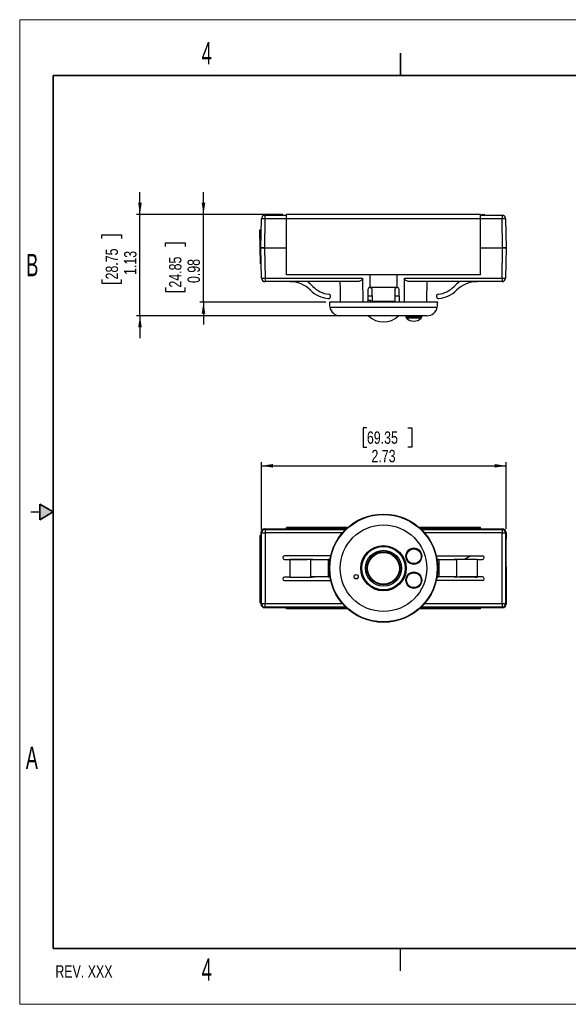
# Model space of a CAD drawing. Header units: inches. Extents: x 0 to 17, y 0 to 11.
# Tile 1 of 4: x 0 to 6.1, y 0 to 11. Entities that reach past the tile are written whole.
import ezdxf

# ---------------------------------------------------------------- set-up
doc = ezdxf.new("R2010")
doc.units = ezdxf.units.IN
doc.header["$MEASUREMENT"] = 0
doc.layers.add('FORMAT', color=7, linetype='Continuous')
doc.styles.add('SLDTEXTSTYLE0', font='TXT', dxfattribs={"width": 0.75})
doc.styles.add('SLDTEXTSTYLE1', font='TXT', dxfattribs={"width": 0.605})
doc.dimstyles.new('SLDDIMSTYLE0', dxfattribs={"dimtxt": 0.137795, "dimasz": 0.13, "dimexe": 0, "dimexo": 0.0625, "dimgap": 0.034449, "dimtad": 1, "dimrnd": 1e-09, "dimdsep": 46, "dimtxsty": 'SLDTEXTSTYLE0', "dimsah": 1, "dimcen": 0.09, "dimadec": 0, "dimazin": 2, "dimtfac": 1, "dimtmove": 0, "dimatfit": 0, "dimfxl": 0, "dimfrac": 2, "dimtolj": 1, "dimtzin": 12, "dimarcsym": 0})
doc.dimstyles.new('SLDDIMSTYLE2', dxfattribs={"dimtxt": 0.137795, "dimasz": 0.13, "dimexe": 0, "dimexo": 0.0625, "dimgap": 0.034449, "dimtad": 1, "dimrnd": 1e-09, "dimzin": 12, "dimdsep": 46, "dimtxsty": 'SLDTEXTSTYLE0', "dimsah": 1, "dimcen": 0.09, "dimadec": 0, "dimazin": 3, "dimtfac": 1, "dimtofl": 0, "dimtmove": 0, "dimatfit": 3, "dimfxl": 0, "dimfrac": 2, "dimtolj": 1, "dimtzin": 12, "dimarcsym": 0})
doc.dimstyles.new('SLDDIMSTYLE3', dxfattribs={"dimtxt": 0.137795, "dimasz": 0.13, "dimexe": 0, "dimexo": 0.0625, "dimgap": 0.034449, "dimtad": 1, "dimrnd": 1e-09, "dimzin": 12, "dimdsep": 46, "dimtxsty": 'SLDTEXTSTYLE0', "dimsah": 1, "dimcen": 0.09, "dimadec": 0, "dimazin": 3, "dimtfac": 1, "dimtmove": 0, "dimatfit": 0, "dimfxl": 0, "dimfrac": 2, "dimtolj": 1, "dimtzin": 12, "dimarcsym": 0})

# ---------------------------------------------------------------- blocks, each defined once
blk = doc.blocks.new('_D_2')
at = {"layer": 'FORMAT'}
for p, q in [((3.875, 6.441), (3.833, 6.441)), ((3.833, 6.441), (3.833, 6.223)), ((4.333, 6.441), (4.375, 6.441)), ((4.375, 6.441), (4.375, 6.223)), ((3.833, 6.223), (3.875, 6.223)), ((4.375, 6.223), (4.333, 6.223)), ((2.698, 5.306), (2.698, 6.056)), ((5.429, 5.312), (5.429, 6.056)), ((2.698, 6.016), (5.429, 6.016))]:
    blk.add_line(p, q, dxfattribs=at)
for points in [[(2.698, 6.016), (2.828, 5.996), (2.828, 6.036)], [(5.429, 6.016), (5.299, 6.036), (5.299, 5.996)]]:
    blk.add_solid(points, dxfattribs=at)
at = {"layer": 'FORMAT', "char_height": 0.1378, "attachment_point": 1, "style": 'SLDTEXTSTYLE0'}
for s, insert in [('69.35', (3.875, 6.4)), ('2.73', (3.926, 6.194))]:
    blk.add_mtext(s, dxfattribs=dict(at, insert=insert))
blk = doc.blocks.new('_D_3')
at = {"layer": 'FORMAT'}
for p, q in [((2.051, 8.824), (2.051, 9.074)), ((2.938, 8.824), (2.012, 8.824)), ((2.051, 7.845), (2.051, 8.824)), ((1.626, 8.465), (1.626, 8.507)), ((1.626, 8.507), (1.845, 8.507)), ((1.845, 8.507), (1.845, 8.465)), ((1.626, 8.007), (1.626, 7.965)), ((1.626, 7.965), (1.845, 7.965)), ((1.845, 7.965), (1.845, 8.007)), ((3.416, 7.845), (2.012, 7.845)), ((2.051, 7.845), (2.051, 7.595))]:
    blk.add_line(p, q, dxfattribs=at)
for points in [[(2.051, 8.824), (2.071, 8.954), (2.031, 8.954)], [(2.051, 7.845), (2.031, 7.715), (2.071, 7.715)]]:
    blk.add_solid(points, dxfattribs=at)
at = {"layer": 'FORMAT', "char_height": 0.1378, "attachment_point": 1, "rotation": 90, "style": 'SLDTEXTSTYLE0'}
for s, insert in [('24.85', (1.667, 8.007)), ('0.98', (1.873, 8.058))]:
    blk.add_mtext(s, dxfattribs=dict(at, insert=insert))
blk = doc.blocks.new('_D_4')
at = {"layer": 'FORMAT'}
for p, q in [((1.342, 8.824), (1.342, 9.074)), ((2.938, 8.824), (1.303, 8.824)), ((1.342, 7.692), (1.342, 8.824)), ((0.918, 8.556), (0.918, 8.598)), ((0.918, 8.598), (1.136, 8.598)), ((1.136, 8.598), (1.136, 8.556)), ((0.918, 8.098), (0.918, 8.056)), ((0.918, 8.056), (1.136, 8.056)), ((1.136, 8.056), (1.136, 8.098)), ((3.692, 7.692), (1.303, 7.692)), ((1.342, 7.692), (1.342, 7.442))]:
    blk.add_line(p, q, dxfattribs=at)
for points in [[(1.342, 8.824), (1.362, 8.954), (1.322, 8.954)], [(1.342, 7.692), (1.322, 7.562), (1.362, 7.562)]]:
    blk.add_solid(points, dxfattribs=at)
at = {"layer": 'FORMAT', "char_height": 0.1378, "attachment_point": 1, "rotation": 90, "style": 'SLDTEXTSTYLE0'}
for s, insert in [('28.75', (0.959, 8.098)), ('1.13', (1.165, 8.148))]:
    blk.add_mtext(s, dxfattribs=dict(at, insert=insert))

msp = doc.modelspace()

# ---------------------------------------------------------------- hatches: boundary and pattern name
at = {"linetype": 'Continuous'}
msp.add_hatch(color=7, dxfattribs=at).paths.add_polyline_path([(0.225, 5.413), (0.375, 5.5), (0.225, 5.587)], flags=0)

# ---------------------------------------------------------------- linework, layer by layer
at = {"color": 7, "linetype": 'Continuous', "lineweight": 18}
for p, q in [((0, 0), (0, 11)), ((17, 11), (0, 11)), ((17, 0), (0, 0))]:
    msp.add_line(p, q, dxfattribs=at)
at = {"color": 7, "linetype": 'Continuous', "lineweight": 35}
for p, q in [((4.25, 10.375), (4.25, 10.625)), ((0.375, 0.625), (0.375, 10.375)), ((16.625, 10.375), (0.375, 10.375)), ((0.225, 5.413), (0.225, 5.587)), ((0.375, 5.5), (0.225, 5.587)), ((0.375, 5.5), (0.225, 5.413)), ((16.625, 0.625), (0.375, 0.625))]:
    msp.add_line(p, q, dxfattribs=at)
at = {"color": 7, "linetype": 'Continuous', "lineweight": 25}
for p, q in [((2.737, 8.816), (2.978, 8.816)), ((2.737, 8.816), (2.737, 8.777)), ((5.143, 8.824), (2.978, 8.824)), ((2.978, 8.777), (2.978, 8.824)), ((5.143, 8.777), (5.143, 8.824)), ((5.143, 8.816), (5.151, 8.816)), ((5.151, 8.816), (5.193, 8.816)), ((5.165, 8.825), (5.179, 8.825)), ((5.193, 8.816), (5.384, 8.816)), ((5.384, 8.816), (5.384, 8.777)), ((2.692, 8.453), (2.698, 8.777)), ((2.737, 8.777), (2.732, 8.453)), ((5.143, 8.777), (2.978, 8.777)), ((2.978, 8.151), (2.978, 8.777)), ((5.143, 8.151), (5.143, 8.777)), ((5.389, 8.453), (5.384, 8.777)), ((5.423, 8.777), (5.429, 8.453)), ((2.681, 8.645), (2.681, 8.653)), ((2.681, 8.653), (2.689, 8.653)), ((2.681, 8.645), (2.689, 8.646)), ((2.688, 8.272), (2.681, 8.645)), ((2.689, 8.646), (2.689, 8.653)), ((2.692, 8.453), (2.689, 8.646)), ((2.684, 8.442), (2.685, 8.442)), ((2.684, 8.437), (2.685, 8.437)), ((2.732, 8.453), (2.692, 8.453)), ((2.698, 8.112), (2.692, 8.453)), ((2.692, 8.453), (2.732, 8.453)), ((2.732, 8.453), (2.978, 8.453)), ((2.732, 8.453), (2.738, 8.112)), ((5.143, 8.453), (5.389, 8.453)), ((5.383, 8.112), (5.389, 8.453)), ((5.429, 8.453), (5.389, 8.453)), ((5.389, 8.453), (5.429, 8.453)), ((5.429, 8.453), (5.423, 8.112)), ((2.688, 8.272), (2.696, 8.272)), ((5.143, 8.151), (2.978, 8.151)), ((2.978, 8.15), (2.978, 8.151)), ((5.143, 8.15), (2.978, 8.15)), ((5.143, 8.15), (5.143, 8.151)), ((2.738, 8.112), (3.827, 8.112)), ((2.738, 8.112), (2.738, 8.074)), ((3.766, 8.074), (2.738, 8.074)), ((3.827, 8.112), (3.828, 7.845)), ((4.293, 7.845), (4.294, 8.112)), ((4.294, 8.112), (5.383, 8.112)), ((5.383, 8.074), (4.354, 8.074)), ((5.383, 8.112), (5.383, 8.074)), ((3.885, 7.987), (3.884, 7.845)), ((3.911, 8.007), (3.905, 8.007)), ((4.207, 8.007), (3.911, 8.007)), ((3.911, 8.007), (3.911, 8.007)), ((3.93, 7.987), (3.932, 7.853)), ((4.188, 7.987), (4.186, 7.853)), ((4.21, 8.007), (4.207, 8.007)), ((4.216, 8.007), (4.21, 8.007)), ((4.237, 7.845), (4.236, 7.987)), ((4.665, 7.845), (3.456, 7.845)), ((3.891, 7.865), (3.884, 7.865)), ((3.884, 7.854), (3.891, 7.865)), ((3.885, 7.915), (3.931, 7.915)), ((3.891, 7.865), (3.916, 7.865)), ((3.916, 7.865), (3.916, 7.845)), ((4.186, 7.853), (3.932, 7.853)), ((3.932, 7.853), (3.932, 7.845)), ((4.186, 7.853), (4.186, 7.845)), ((4.187, 7.915), (4.236, 7.915)), ((4.544, 7.692), (3.577, 7.692)), ((4.31, 7.692), (4.311, 7.68)), ((4.36, 7.691), (4.36, 7.691)), ((4.38, 7.691), (4.389, 7.691)), ((4.389, 7.691), (4.389, 7.692)), ((4.396, 7.691), (4.402, 7.691)), ((4.409, 7.692), (4.409, 7.691)), ((4.409, 7.691), (4.418, 7.691)), ((4.438, 7.691), (4.438, 7.691)), ((4.488, 7.68), (4.488, 7.692)), ((0.125, 5.5), (0.225, 5.5)), ((2.732, 5.312), (3.646, 5.312)), ((2.732, 5.312), (2.738, 5.306)), ((2.738, 5.306), (2.738, 5.266)), ((3.66, 5.325), (2.978, 5.325)), ((2.978, 5.317), (2.978, 5.325)), ((3.651, 5.317), (2.978, 5.317)), ((2.978, 5.317), (2.978, 5.312)), ((5.143, 5.325), (4.461, 5.325)), ((5.143, 5.317), (4.47, 5.317)), ((4.475, 5.312), (5.389, 5.312)), ((5.143, 5.317), (5.143, 5.325)), ((5.143, 5.317), (5.143, 5.312)), ((5.383, 5.306), (5.389, 5.312)), ((5.383, 5.306), (5.383, 5.266)), ((2.688, 5.233), (2.681, 5.237)), ((2.681, 5.237), (2.689, 5.237)), ((2.681, 5.237), (2.681, 4.489)), ((2.683, 5.206), (2.684, 5.206)), ((2.683, 5.159), (2.683, 5.206)), ((2.684, 5.206), (2.684, 5.166)), ((2.684, 5.206), (2.684, 5.206)), ((2.684, 5.166), (2.684, 5.206)), ((2.684, 5.206), (2.684, 5.167)), ((2.685, 5.206), (2.685, 5.205)), ((2.685, 5.166), (2.685, 5.206)), ((2.685, 5.205), (2.685, 5.158)), ((2.688, 5.233), (2.696, 5.233)), ((2.688, 4.485), (2.688, 5.233)), ((2.696, 5.233), (2.689, 5.237)), ((2.692, 5.272), (2.692, 5.235)), ((2.698, 5.266), (2.692, 5.272)), ((2.695, 4.485), (2.696, 5.233)), ((2.698, 5.266), (2.738, 5.266)), ((2.698, 4.477), (2.698, 5.266)), ((2.738, 5.266), (2.738, 4.477)), ((5.383, 4.477), (5.383, 5.266)), ((5.383, 5.266), (5.423, 5.266)), ((5.429, 5.272), (5.423, 5.266)), ((5.423, 5.266), (5.423, 4.477)), ((5.425, 5.189), (5.429, 5.196)), ((5.429, 5.197), (5.429, 5.272)), ((5.429, 5.272), (5.429, 5.196)), ((2.685, 5.158), (2.683, 5.159)), ((2.685, 5.159), (2.683, 5.159)), ((2.683, 5.074), (2.683, 5.091)), ((2.685, 5.073), (2.683, 5.074)), ((2.685, 5.074), (2.683, 5.074)), ((2.684, 5.167), (2.684, 5.166)), ((2.684, 5.166), (2.685, 5.166)), ((2.684, 5.166), (2.684, 5.166)), ((2.684, 5.087), (2.684, 5.081)), ((2.684, 5.081), (2.685, 5.081)), ((2.685, 5.166), (2.685, 5.166)), ((2.685, 5.099), (2.685, 5.073)), ((2.685, 5.081), (2.685, 5.09)), ((2.685, 5.081), (2.685, 5.081)), ((5.425, 5.17), (5.425, 4.914)), ((5.425, 4.915), (5.425, 5.169)), ((2.684, 4.956), (2.684, 4.95)), ((2.685, 4.949), (2.685, 4.956)), ((2.936, 4.99), (2.936, 4.99)), ((3.472, 5.01), (2.956, 5.01)), ((2.956, 4.97), (3.015, 4.97)), ((3.015, 4.97), (3.21, 4.97)), ((3.015, 4.97), (3.015, 4.773)), ((3.245, 4.969), (3.245, 4.774)), ((3.443, 4.969), (3.443, 4.775)), ((4.649, 5.01), (5.165, 5.01)), ((4.678, 4.969), (4.678, 4.776)), ((4.876, 4.969), (4.876, 4.775)), ((5.106, 4.97), (4.911, 4.97)), ((5.033, 5.01), (4.964, 4.97)), ((5.106, 4.97), (5.106, 4.775)), ((5.106, 4.97), (5.165, 4.97)), ((5.184, 4.99), (5.184, 4.99)), ((5.429, 4.888), (5.425, 4.895)), ((5.429, 4.471), (5.429, 4.888)), ((5.429, 4.888), (5.429, 4.471)), ((2.683, 4.832), (2.684, 4.832)), ((2.683, 4.785), (2.683, 4.832)), ((2.685, 4.785), (2.683, 4.785)), ((2.685, 4.785), (2.683, 4.785)), ((2.683, 4.773), (2.684, 4.772)), ((2.683, 4.729), (2.683, 4.773)), ((2.684, 4.832), (2.684, 4.792)), ((2.684, 4.832), (2.684, 4.832)), ((2.684, 4.793), (2.684, 4.832)), ((2.684, 4.832), (2.684, 4.793)), ((2.684, 4.793), (2.684, 4.793)), ((2.684, 4.793), (2.684, 4.793)), ((2.684, 4.792), (2.685, 4.792)), ((2.684, 4.772), (2.684, 4.754)), ((2.684, 4.754), (2.685, 4.754)), ((2.684, 4.747), (2.684, 4.729)), ((2.685, 4.746), (2.684, 4.747)), ((2.685, 4.747), (2.684, 4.747)), ((2.685, 4.832), (2.685, 4.832)), ((2.685, 4.792), (2.685, 4.832)), ((2.685, 4.832), (2.685, 4.785)), ((2.685, 4.792), (2.685, 4.792)), ((2.685, 4.754), (2.685, 4.746)), ((2.936, 4.754), (2.936, 4.754)), ((3.015, 4.773), (2.956, 4.773)), ((2.956, 4.734), (3.472, 4.734)), ((3.015, 4.773), (3.21, 4.773)), ((5.165, 4.734), (4.649, 4.734)), ((5.106, 4.775), (4.911, 4.775)), ((5.087, 4.77), (5.087, 4.775)), ((5.106, 4.77), (5.087, 4.77)), ((5.106, 4.775), (5.106, 4.77)), ((5.165, 4.775), (5.106, 4.775)), ((5.184, 4.754), (5.184, 4.755)), ((2.684, 4.729), (2.683, 4.729)), ((2.684, 4.729), (2.683, 4.729)), ((2.683, 4.685), (2.685, 4.723)), ((2.683, 4.684), (2.683, 4.685)), ((2.684, 4.685), (2.683, 4.685)), ((2.685, 4.644), (2.683, 4.684)), ((2.684, 4.684), (2.683, 4.684)), ((2.685, 4.714), (2.684, 4.702)), ((2.684, 4.702), (2.684, 4.665)), ((2.684, 4.699), (2.684, 4.684)), ((2.684, 4.669), (2.684, 4.699)), ((2.684, 4.699), (2.684, 4.699)), ((2.684, 4.684), (2.684, 4.669)), ((2.684, 4.669), (2.684, 4.669)), ((2.684, 4.665), (2.685, 4.652)), ((2.685, 4.723), (2.685, 4.714)), ((2.685, 4.652), (2.685, 4.644)), ((2.683, 4.565), (2.683, 4.582)), ((2.685, 4.564), (2.683, 4.565)), ((2.685, 4.565), (2.683, 4.565)), ((2.684, 4.579), (2.684, 4.573)), ((2.684, 4.573), (2.685, 4.572)), ((2.685, 4.59), (2.685, 4.564)), ((2.685, 4.572), (2.685, 4.582)), ((2.685, 4.572), (2.685, 4.572)), ((2.681, 4.489), (2.688, 4.485)), ((2.688, 4.485), (2.695, 4.485)), ((2.692, 4.485), (2.692, 4.471)), ((2.692, 4.471), (2.698, 4.477)), ((2.698, 4.477), (2.738, 4.477)), ((2.738, 4.438), (2.732, 4.432)), ((2.732, 4.432), (3.646, 4.432)), ((2.738, 4.438), (2.738, 4.477)), ((2.978, 4.432), (2.978, 4.427)), ((3.651, 4.427), (2.978, 4.427)), ((2.978, 4.419), (2.978, 4.427)), ((3.66, 4.419), (2.978, 4.419)), ((5.143, 4.419), (4.461, 4.419)), ((5.143, 4.427), (4.47, 4.427)), ((4.475, 4.432), (5.389, 4.432)), ((5.143, 4.432), (5.143, 4.427)), ((5.143, 4.419), (5.143, 4.427)), ((5.383, 4.477), (5.383, 4.438)), ((5.383, 4.477), (5.423, 4.477)), ((5.389, 4.432), (5.383, 4.438)), ((5.423, 4.477), (5.429, 4.471)), ((4.25, 0.375), (4.25, 0.625))]:
    msp.add_line(p, q, dxfattribs=at)
at = {"color": 8, "linetype": 'Continuous', "lineweight": 25}
for p, q in [((2.978, 8.777), (2.737, 8.777)), ((5.384, 8.777), (5.143, 8.777)), ((3.911, 8.007), (3.911, 8.15)), ((4.21, 8.15), (4.21, 8.007)), ((3.461, 7.79), (4.66, 7.79)), ((4.311, 7.68), (4.399, 7.68)), ((4.481, 7.666), (4.317, 7.666)), ((4.36, 7.691), (4.36, 7.692)), ((4.38, 7.692), (4.38, 7.691)), ((4.396, 7.692), (4.396, 7.691)), ((4.399, 7.68), (4.488, 7.68)), ((4.402, 7.691), (4.402, 7.692)), ((4.418, 7.691), (4.418, 7.692)), ((4.438, 7.692), (4.438, 7.691)), ((2.738, 5.306), (3.639, 5.306)), ((4.482, 5.306), (5.383, 5.306)), ((3.602, 5.266), (2.738, 5.266)), ((5.383, 5.266), (4.519, 5.266)), ((2.685, 5.09), (2.685, 5.09)), ((5.425, 5.17), (5.425, 5.17)), ((5.425, 4.914), (5.425, 4.914)), ((2.685, 4.582), (2.685, 4.582)), ((2.738, 4.477), (3.602, 4.477)), ((3.639, 4.438), (2.738, 4.438)), ((5.383, 4.438), (4.482, 4.438)), ((4.519, 4.477), (5.383, 4.477))]:
    msp.add_line(p, q, dxfattribs=at)
at = {"color": 7, "linetype": 'Continuous', "lineweight": 25}
for centre, radius in [((4.06, 4.872), 0.605), ((4.06, 4.872), 0.6), ((4.06, 4.872), 0.483), ((4.06, 4.872), 0.253), ((4.06, 4.872), 0.253), ((4.06, 4.872), 0.243), ((4.06, 4.872), 0.243), ((4.06, 4.872), 0.2), ((4.399, 5.006), 0.0885), ((4.399, 5.006), 0.0824), ((4.06, 4.872), 0.185), ((4.06, 4.872), 0.185), ((4.06, 4.872), 0.177), ((3.755, 4.777), 0.0241), ((3.755, 4.777), 0.0236), ((4.399, 4.738), 0.0885), ((4.399, 4.738), 0.0824)]:
    msp.add_circle(centre, radius, dxfattribs=at)
for centre, radius, start, end in [((2.737, 8.776), 0.0394, 90, 179), ((5.151, 8.824), 0.00787, 270, 337.9757), ((5.165, 8.818), 0.00787, 90, 157.9757), ((5.179, 8.818), 0.00787, 22.0243, 90), ((5.193, 8.824), 0.00787, 202.0243, 270), ((5.384, 8.776), 0.0394, 1, 90), ((2.718, 8.213), 0.564, 88.0016, 91.9984), ((5.403, 8.213), 0.564, 88.0016, 91.9984), ((2.718, 8.676), 0.564, 268.0016, 271.9984), ((2.738, 8.113), 0.0394, 181, 270), ((3.015, 7.748), 0.325, 44.9739, 90), ((3.015, 7.781), 0.352, 42.8964, 56.3287), ((5.106, 7.781), 0.352, 123.6713, 137.1036), ((5.106, 7.748), 0.325, 90, 135.0261), ((5.403, 8.676), 0.564, 268.0016, 271.9984), ((5.383, 8.113), 0.0394, 270, 359), ((3.475, 8.208), 0.325, 224.9739, 264.3318), ((3.475, 8.208), 0.276, 222.8964, 264.3318), ((3.445, 7.909), 0.0246, 264.3318, 84.3318), ((3.905, 7.987), 0.0197, 90, 179.5), ((4.216, 7.987), 0.0197, 0.5, 90), ((4.676, 7.909), 0.0246, 95.6682, 275.6682), ((4.646, 8.208), 0.276, 275.6682, 317.1036), ((4.646, 8.208), 0.325, 275.6682, 315.0261), ((3.813, 7.849), 0.357, 180.632, 189.4896), ((4.308, 7.849), 0.357, 350.5104, 359.368), ((3.577, 7.81), 0.118, 189.4896, 270), ((4.544, 7.81), 0.118, 270, 350.5104), ((4.06, 7.859), 0.236, 225.0836, 314.9164), ((4.33, 7.68), 0.0197, 180.5, 226.3449), ((4.399, 7.752), 0.119, 226.3449, 313.6551), ((4.468, 7.68), 0.0197, 313.6551, 359.5), ((2.738, 5.266), 0.0394, 90.0204, 179.9796), ((5.383, 5.266), 0.0394, 0.0204, 89.9796), ((4.399, 5.006), 0.0886, 0.0044, 179.9956), ((4.399, 5.006), 0.0886, 180.0044, 359.9956), ((4.399, 4.738), 0.0886, 0.0044, 179.9956), ((4.399, 4.738), 0.0886, 180.0044, 359.9956), ((2.738, 4.477), 0.0394, 180.0204, 269.9796), ((5.383, 4.477), 0.0394, 270.0204, 359.9796)]:
    msp.add_arc(centre, radius, start, end, dxfattribs=at)
for centre, major_axis, ratio, start_param, end_param in [((4.103, 17.033), (0.085, 18.571), 0.029986, 2.074399, 2.088492), ((4.018, 17.033), (-0.085, 18.571), 0.029986, 4.194694, 4.208786), ((4.399, 7.692), (0.0886, 0), 0.008727, 3.141669, 6.283109), ((4.399, 7.692), (0.0591, 0), 0.008727, 3.141516, 3.937408), ((4.38, 7.691), (0.0197, 0), 0.008728, 3.150244, 4.712238), ((4.396, 7.691), (0.00787, 0), 0.008728, 3.665191, 4.712389), ((4.402, 7.691), (0.00787, 0), 0.008728, 4.712389, 5.759587), ((4.418, 7.691), (0.0197, 0), 0.008728, 4.71254, 6.274534), ((4.399, 7.692), (0.0591, 0), 0.008727, 5.48737, 6.283261), ((2.732, 5.272), (-0.0278, 0.0278), 0.999695, 5.497939, 7.068431), ((2.732, 5.272), (-0.0278, 0.0278), 0.999695, 5.497939, 7.068431), ((5.389, 5.272), (0.0278, 0.0278), 0.999695, 5.497939, 7.068431), ((5.389, 5.272), (0.0278, 0.0278), 0.999695, 5.497939, 7.068431), ((5.425, 5.17), (0, 0.0197), 0.017455, 0.150199, 1.570796), ((5.425, 5.169), (0, 0.0197), 0.017455, 0.034907, 1.570796), ((2.956, 4.99), (-0.0139, 0.0139), 0.999695, 5.497939, 7.068431), ((2.956, 4.99), (-0.0139, -0.0139), 0.999695, 5.497939, 7.068431), ((3.015, 4.967), (0.325, 0), 0.008727, 0.784943, 1.570796), ((3.015, 4.968), (0.352, 0), 0.008727, 0.748684, 0.983122), ((3.475, 4.971), (0.325, 0), 0.008727, 3.926536, 4.613461), ((3.475, 4.971), (0.276, 0), 0.008727, 3.890276, 4.613461), ((3.445, 4.969), (0.0246, 0), 0.008727, 4.613461, 5.545789), ((3.445, 4.969), (0.0246, 0), 0.008727, 0.73456, 1.471868), ((4.676, 4.969), (0.0246, 0), 0.008727, 3.878989, 4.811317), ((4.676, 4.969), (0.0246, 0), 0.008727, 1.669725, 2.407032), ((4.646, 4.971), (0.276, 0), 0.008727, 4.811317, 5.534501), ((4.646, 4.971), (0.325, 0), 0.008727, 4.811317, 5.498242), ((5.106, 4.968), (0.352, 0), 0.008727, 2.158471, 2.392909), ((5.106, 4.967), (0.325, 0), 0.008727, 1.570796, 2.356649), ((5.165, 4.99), (0.0139, 0.0139), 0.999695, 5.497939, 7.068431), ((5.165, 4.99), (0.0139, -0.0139), 0.999695, 5.497939, 7.068431), ((5.425, 4.915), (0, 0.0197), 0.017455, 1.570796, 3.106686), ((5.425, 4.914), (0, 0.0197), 0.017455, 1.570796, 2.991393), ((2.956, 4.754), (-0.0139, 0.0139), 0.999695, 5.497939, 7.068431), ((2.956, 4.754), (-0.0139, -0.0139), 0.999695, 5.497939, 7.068431), ((3.015, 4.776), (0.325, 0), 0.008727, 4.712389, 5.498242), ((3.015, 4.776), (0.352, 0), 0.008727, 5.300063, 5.534501), ((3.475, 4.772), (0.325, 0), 0.008727, 1.669725, 2.356649), ((3.475, 4.772), (0.276, 0), 0.008727, 1.669725, 2.392909), ((3.445, 4.775), (0.0246, 0), 0.008727, 0.737396, 1.669725), ((3.445, 4.775), (0.0246, 0), 0.008727, 4.811317, 5.548625), ((4.676, 4.776), (0.0246, 0), 0.008727, 1.471868, 2.392535), ((4.676, 4.776), (0.0246, 0), 0.008727, 3.88785, 4.613461), ((4.646, 4.773), (0.276, 0), 0.008727, 0.748684, 1.471868), ((4.646, 4.773), (0.325, 0), 0.008727, 0.784943, 1.471868), ((5.106, 4.777), (0.352, 0), 0.008727, 3.890276, 4.124715), ((5.106, 4.777), (0.325, 0), 0.008727, 3.926536, 4.712389), ((5.165, 4.755), (0.0139, 0.0139), 0.999695, 5.497939, 7.068431), ((5.165, 4.754), (0.0139, -0.0139), 0.999695, 5.497939, 7.068431), ((2.732, 4.471), (-0.0278, -0.0278), 0.999695, 5.497939, 7.068431), ((2.732, 4.471), (-0.0278, -0.0278), 0.999695, 5.497939, 7.068431), ((5.389, 4.471), (0.0278, -0.0278), 0.999695, 5.497939, 7.068431), ((5.389, 4.471), (0.0278, -0.0278), 0.999695, 5.497939, 7.068431)]:
    msp.add_ellipse(centre, major_axis=major_axis, ratio=ratio, start_param=start_param, end_param=end_param, dxfattribs=at)
for points, knots in [([(3.827, 8.112), (3.827, 8.108), (3.826, 8.105), (3.823, 8.098), (3.821, 8.096), (3.813, 8.088), (3.808, 8.085), (3.796, 8.079), (3.79, 8.077), (3.778, 8.074), (3.772, 8.074), (3.766, 8.074)], [0, 0, 0, 0, 0.125, 0.125, 0.25, 0.25, 0.5, 0.5, 0.75, 0.75, 1, 1, 1, 1]), ([(4.354, 8.074), (4.349, 8.074), (4.343, 8.074), (4.331, 8.077), (4.325, 8.079), (4.313, 8.085), (4.308, 8.088), (4.3, 8.096), (4.298, 8.098), (4.295, 8.105), (4.294, 8.108), (4.294, 8.112)], [0, 0, 0, 0, 0.25, 0.25, 0.5, 0.5, 0.75, 0.75, 0.875, 0.875, 1, 1, 1, 1]), ([(3.911, 8.007), (3.916, 8.007), (3.921, 8.004), (3.928, 7.997), (3.93, 7.992), (3.93, 7.987)], [0, 0, 0, 0, 0.5, 0.5, 1, 1, 1, 1]), ([(4.188, 7.987), (4.188, 7.992), (4.19, 7.997), (4.197, 8.004), (4.202, 8.007), (4.207, 8.007)], [0, 0, 0, 0, 0.5, 0.5, 1, 1, 1, 1]), ([(4.36, 7.691), (4.36, 7.691), (4.36, 7.691), (4.359, 7.691), (4.358, 7.691), (4.358, 7.691)], [0, 0, 0, 0, 0.428355, 0.85671, 1, 1, 1, 1]), ([(4.44, 7.691), (4.44, 7.691), (4.439, 7.691), (4.438, 7.691), (4.438, 7.691), (4.438, 7.691)], [0, 0, 0, 0, 0.428321, 0.856642, 1, 1, 1, 1]), ([(2.683, 5.091), (2.683, 5.096), (2.683, 5.105), (2.684, 5.113), (2.684, 5.117)], [0, 0, 0, 0, 0.560445, 1, 1, 1, 1]), ([(2.684, 5.135), (2.684, 5.136), (2.684, 5.139), (2.684, 5.141), (2.684, 5.142), (2.684, 5.142)], [0, 0, 0, 0, 0.177049, 0.588338, 1, 1, 1, 1]), ([(2.684, 5.142), (2.684, 5.141), (2.684, 5.141), (2.685, 5.136), (2.685, 5.127), (2.685, 5.114), (2.685, 5.104), (2.685, 5.099)], [0, 0, 0, 0, 0.187048, 0.37384, 0.56039, 0.77941, 1, 1, 1, 1]), ([(2.684, 5.134), (2.684, 5.134), (2.684, 5.134), (2.684, 5.129), (2.684, 5.121), (2.684, 5.116), (2.684, 5.113)], [0, 0, 0, 0, 0.280178, 0.559765, 0.779797, 1, 1, 1, 1]), ([(2.685, 5.114), (2.685, 5.117), (2.685, 5.124), (2.685, 5.13), (2.684, 5.134), (2.684, 5.134), (2.684, 5.134)], [0, 0, 0, 0, 0.27959, 0.559122, 0.779407, 1, 1, 1, 1]), ([(2.684, 5.113), (2.684, 5.108), (2.684, 5.099), (2.684, 5.091), (2.684, 5.087)], [0, 0, 0, 0, 0.559542, 1, 1, 1, 1]), ([(2.685, 5.09), (2.685, 5.095), (2.685, 5.103), (2.685, 5.111), (2.685, 5.114)], [0, 0, 0, 0, 0.560426, 1, 1, 1, 1]), ([(2.683, 5.012), (2.683, 5.017), (2.683, 5.025), (2.684, 5.037), (2.684, 5.048), (2.684, 5.055), (2.684, 5.056), (2.684, 5.056)], [0, 0, 0, 0, 0.186883, 0.373569, 0.560409, 0.780096, 1, 1, 1, 1]), ([(2.684, 4.969), (2.684, 4.969), (2.684, 4.97), (2.684, 4.975), (2.684, 4.985), (2.683, 4.997), (2.683, 5.007), (2.683, 5.012)], [0, 0, 0, 0, 0.186837, 0.373662, 0.56041, 0.780222, 1, 1, 1, 1]), ([(2.683, 4.92), (2.683, 4.924), (2.683, 4.932), (2.683, 4.942), (2.684, 4.95), (2.684, 4.954), (2.684, 4.956)], [0, 0, 0, 0, 0.280046, 0.559868, 0.779944, 1, 1, 1, 1]), ([(2.684, 5.056), (2.684, 5.056), (2.684, 5.055), (2.685, 5.049), (2.685, 5.04), (2.685, 5.027), (2.685, 5.017), (2.685, 5.012)], [0, 0, 0, 0, 0.186853, 0.373537, 0.560414, 0.780133, 1, 1, 1, 1]), ([(2.685, 5.012), (2.685, 5.017), (2.685, 5.028), (2.685, 5.04), (2.684, 5.048), (2.684, 5.048), (2.684, 5.049)], [0, 0, 0, 0, 0.27983, 0.559389, 0.779654, 1, 1, 1, 1]), ([(2.684, 5.049), (2.684, 5.048), (2.684, 5.047), (2.684, 5.037), (2.684, 5.025), (2.684, 5.017), (2.684, 5.013)], [0, 0, 0, 0, 0.279468, 0.55887, 0.779516, 1, 1, 1, 1]), ([(2.684, 5.013), (2.684, 5.007), (2.684, 4.997), (2.684, 4.985), (2.684, 4.977), (2.684, 4.977), (2.684, 4.976)], [0, 0, 0, 0, 0.279627, 0.55935, 0.77963, 1, 1, 1, 1]), ([(2.684, 4.976), (2.684, 4.977), (2.684, 4.978), (2.685, 4.988), (2.685, 5), (2.685, 5.008), (2.685, 5.012)], [0, 0, 0, 0, 0.279416, 0.559077, 0.779478, 1, 1, 1, 1]), ([(2.685, 5.012), (2.685, 5.008), (2.685, 4.999), (2.685, 4.988), (2.685, 4.978), (2.684, 4.97), (2.684, 4.969), (2.684, 4.969)], [0, 0, 0, 0, 0.186867, 0.373553, 0.560424, 0.780172, 1, 1, 1, 1]), ([(2.685, 4.956), (2.685, 4.953), (2.685, 4.948), (2.685, 4.935), (2.685, 4.925), (2.685, 4.919)], [0, 0, 0, 0, 0.28041, 0.560795, 1, 1, 1, 1]), ([(2.684, 4.875), (2.684, 4.875), (2.684, 4.876), (2.684, 4.882), (2.684, 4.891), (2.683, 4.905), (2.683, 4.915), (2.683, 4.92)], [0, 0, 0, 0, 0.186795, 0.37343, 0.560241, 0.779955, 1, 1, 1, 1]), ([(2.684, 4.95), (2.684, 4.947), (2.684, 4.943), (2.684, 4.933), (2.684, 4.924), (2.684, 4.919)], [0, 0, 0, 0, 0.280313, 0.560639, 1, 1, 1, 1]), ([(2.684, 4.882), (2.684, 4.882), (2.684, 4.883), (2.685, 4.888), (2.685, 4.896), (2.685, 4.907), (2.685, 4.915), (2.685, 4.919)], [0, 0, 0, 0, 0.18679, 0.373374, 0.560143, 0.779894, 1, 1, 1, 1]), ([(2.684, 4.919), (2.684, 4.914), (2.684, 4.903), (2.684, 4.891), (2.684, 4.883), (2.684, 4.883), (2.684, 4.882)], [0, 0, 0, 0, 0.279856, 0.559519, 0.779686, 1, 1, 1, 1]), ([(2.685, 4.885), (2.685, 4.883), (2.685, 4.88), (2.684, 4.875), (2.684, 4.875), (2.684, 4.875)], [0, 0, 0, 0, 0.280238, 0.560413, 1, 1, 1, 1]), ([(2.685, 4.919), (2.685, 4.922), (2.685, 4.929), (2.685, 4.94), (2.685, 4.946), (2.685, 4.949)], [0, 0, 0, 0, 0.2804454, 0.5607251, 1, 1, 1, 1]), ([(2.685, 4.919), (2.685, 4.916), (2.685, 4.908), (2.685, 4.896), (2.685, 4.889), (2.685, 4.885)], [0, 0, 0, 0, 0.280789, 0.561301, 1, 1, 1, 1]), ([(2.684, 4.626), (2.684, 4.627), (2.684, 4.63), (2.684, 4.633), (2.684, 4.633), (2.684, 4.633)], [0, 0, 0, 0, 0.177049, 0.588338, 1, 1, 1, 1]), ([(2.684, 4.633), (2.684, 4.633), (2.684, 4.632), (2.685, 4.627), (2.685, 4.618), (2.685, 4.605), (2.685, 4.595), (2.685, 4.59)], [0, 0, 0, 0, 0.187048, 0.3738396, 0.5603903, 0.7794098, 1, 1, 1, 1]), ([(2.684, 4.626), (2.684, 4.626), (2.684, 4.625), (2.684, 4.62), (2.684, 4.613), (2.684, 4.607), (2.684, 4.604)], [0, 0, 0, 0, 0.280178, 0.559765, 0.779797, 1, 1, 1, 1]), ([(2.685, 4.605), (2.685, 4.609), (2.685, 4.616), (2.684, 4.622), (2.684, 4.625), (2.684, 4.626), (2.684, 4.626)], [0, 0, 0, 0, 0.27959, 0.559122, 0.779407, 1, 1, 1, 1]), ([(2.683, 4.582), (2.683, 4.587), (2.683, 4.596), (2.683, 4.605), (2.683, 4.609)], [0, 0, 0, 0, 0.560445, 1, 1, 1, 1]), ([(2.684, 4.604), (2.684, 4.599), (2.684, 4.591), (2.684, 4.582), (2.684, 4.579)], [0, 0, 0, 0, 0.559542, 1, 1, 1, 1]), ([(2.685, 4.582), (2.685, 4.586), (2.685, 4.594), (2.685, 4.602), (2.685, 4.605)], [0, 0, 0, 0, 0.560426, 1, 1, 1, 1])]:
    msp.add_open_spline(points, degree=3, knots=knots, dxfattribs=at)

# ---------------------------------------------------------------- texts
at = {"color": 7, "linetype": 'Continuous', "lineweight": 0, "char_height": 0.25, "attachment_point": 1, "style": 'SLDTEXTSTYLE1'}
for s, insert in [('4', (2.031, 10.75)), ('B', (0.073, 8.384)), ('A', (0.068, 2.879)), ('4', (2.031, 0.514))]:
    msp.add_mtext(s, dxfattribs=dict(at, insert=insert))
at = {"layer": 'FORMAT', "color": 7, "insert": (0.398, 0.436), "char_height": 0.1378, "attachment_point": 1, "style": 'SLDTEXTSTYLE0'}
msp.add_mtext('REV. XXX', dxfattribs=at)

# ---------------------------------------------------------------- dimensions: what is measured, and where the dimension line sits
at = {"layer": 'FORMAT'}
for base, p1, dimstyle, picture, middle in [((1.342, 8.824), (3.731, 7.692), 'SLDDIMSTYLE3', '_D_4', (1.342, 8.327)), ((2.051, 8.824), (3.456, 7.845), 'SLDDIMSTYLE0', '_D_3', (2.051, 8.236))]:
    dim = msp.add_linear_dim(base=base, p1=p1, p2=(2.978, 8.824), angle=90, dimstyle=dimstyle, dxfattribs=at)
    dim.commit()
    dim.dimension.update_dxf_attribs({"geometry": picture, "text_midpoint": middle, "dimtype": 160})
dim = msp.add_linear_dim(base=(5.429, 6.016), p1=(2.698, 5.266), p2=(5.429, 5.272), dimstyle='SLDDIMSTYLE2', dxfattribs=at)
dim.commit()
dim.dimension.update_dxf_attribs({"geometry": '_D_2', "text_midpoint": (4.104, 6.016), "dimtype": 160})

doc.saveas('drawing.dxf')
